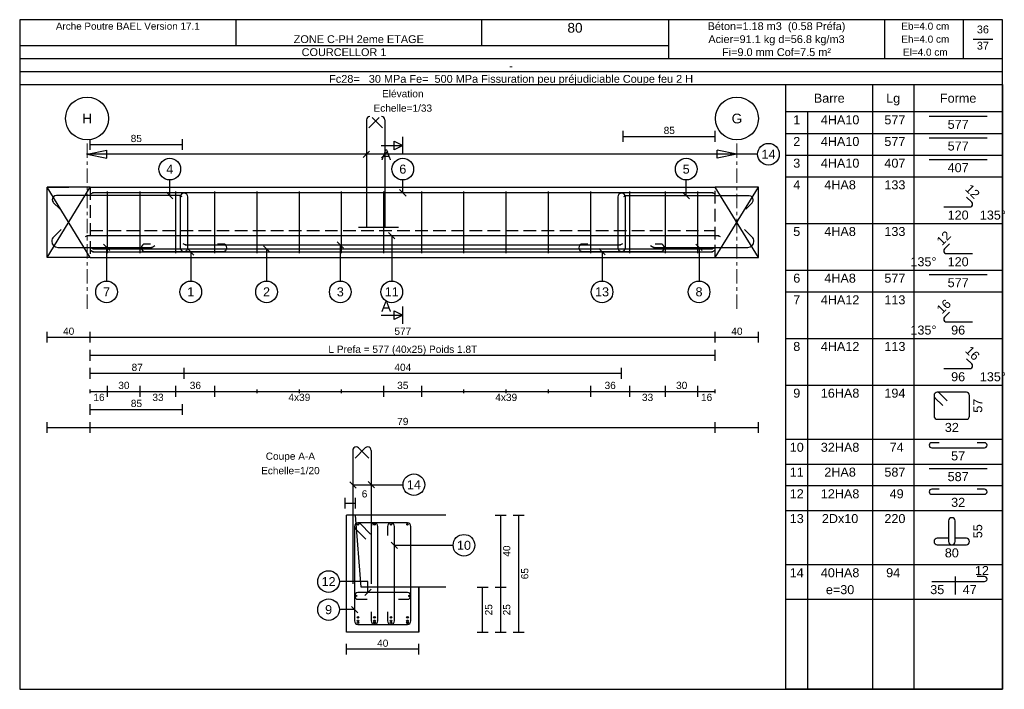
# Model space of a CAD drawing. Header units: millimetres. Extents: x 2076.2 to 2103.4, y 482.4 to 500.9.
import ezdxf
from ezdxf.enums import TextEntityAlignment as Align

# ---------------------------------------------------------------- set-up
doc = ezdxf.new("R2010")
doc.units = ezdxf.units.MM
doc.linetypes.add('AXES', pattern=[50.8, 31.75, -6.35, 6.35, -6.35])
doc.linetypes.add('MEDIUM_DASH', pattern=[0.5, 0.35, -0.15])
for name, color, linetype in [('1', 7, 'Continuous'), ('104', 7, 'Continuous'), ('173', 7, 'Continuous'), ('5', 7, 'Continuous'), ('6', 7, 'Continuous'), ('7', 7, 'Continuous')]:
    doc.layers.add(name, color=color, linetype=linetype)
doc.layers.add('AC-AXES-ARCHI', color=7, linetype='AXES', lineweight=0)
doc.styles.get("Standard").update_dxf_attribs({"font": 'arial.ttf'})

msp = doc.modelspace()

# ---------------------------------------------------------------- linework, layer by layer
at = {"layer": '1', "color": 7, "linetype": 'Continuous'}
for p, q in [((2078.027, 497.187), (2078.575, 497.3)), ((2078.027, 497.187), (2078.575, 497.074)), ((2078.575, 497.074), (2078.575, 497.3)), ((2096.027, 497.187), (2095.478, 497.3)), ((2095.478, 497.074), (2095.478, 497.3)), ((2096.027, 497.187), (2095.478, 497.074)), ((2078.116, 494.325), (2076.916, 496.275)), ((2076.916, 494.325), (2078.116, 496.275)), ((2096.626, 494.325), (2095.426, 496.275)), ((2095.426, 494.325), (2096.626, 496.275)), ((2085.542, 495.171), (2086.656, 495.171)), ((2078.116, 494.325), (2076.916, 494.325)), ((2095.426, 494.325), (2096.626, 494.325))]:
    msp.add_line(p, q, dxfattribs=at)
at = {"layer": '1', "color": 1}
for points in [[(2078.124, 494.607), (2078.198, 494.564)], [(2078.124, 494.527), (2078.198, 494.484)], [(2078.198, 494.564), (2095.344, 494.564)], [(2078.198, 494.484), (2095.344, 494.484)], [(2080.677, 494.717), (2080.752, 494.674)], [(2080.752, 494.674), (2092.791, 494.674)], [(2092.791, 494.674), (2092.865, 494.717)], [(2095.344, 494.564), (2095.419, 494.607)], [(2095.344, 494.484), (2095.419, 494.527)]]:
    msp.add_lwpolyline(points, dxfattribs=at)
for centre in [(2085.53, 484.358), (2085.987, 484.358), (2086.444, 484.358), (2086.9, 484.358), (2085.53, 484.258), (2085.53, 484.208), (2085.987, 484.258), (2085.987, 484.208), (2086.444, 484.258), (2086.444, 484.208), (2086.9, 484.258), (2086.9, 484.208)]:
    msp.add_circle(centre, 0.025, dxfattribs=at)
for p in [(2078.198, 494.564), (2078.198, 494.484), (2080.752, 494.674), (2092.791, 494.674), (2095.344, 494.564), (2095.344, 494.484)]:
    msp.add_point(p, dxfattribs=at)
at = {"layer": '104', "color": 104}
for points in [[(2086.771, 497.425), (2086.531, 497.305), (2086.531, 497.545), (2086.771, 497.425)], [(2086.771, 492.725), (2086.531, 492.605), (2086.531, 492.845), (2086.771, 492.725)]]:
    msp.add_lwpolyline(points, close=True, dxfattribs=at)
for points in [[(2086.771, 497.185), (2086.771, 497.665)], [(2086.171, 497.425), (2086.771, 497.425)], [(2086.771, 492.485), (2086.771, 492.965)], [(2086.171, 492.725), (2086.771, 492.725)]]:
    msp.add_lwpolyline(points, dxfattribs=at)
at = {"layer": '173', "color": 173}
msp.add_line((2102.075, 485.488), (2102.075, 484.992), dxfattribs=at)
for points in [[(2103.383, 500.915), (2076.159, 500.915)], [(2076.159, 500.915), (2076.159, 482.364)], [(2082.149, 500.915), (2082.149, 500.195)], [(2088.955, 500.915), (2088.955, 500.195)], [(2094.127, 500.915), (2094.127, 499.835)], [(2100.116, 500.915), (2100.116, 499.835)], [(2102.294, 500.915), (2102.294, 499.835)], [(2103.383, 482.364), (2103.383, 500.915)], [(2076.159, 500.195), (2094.127, 500.195)], [(2102.566, 500.375), (2103.111, 500.375)], [(2076.159, 499.835), (2103.383, 499.835)], [(2076.159, 499.475), (2103.383, 499.475)], [(2076.159, 499.115), (2103.383, 499.115)], [(2099.783, 499.115), (2099.783, 482.364)], [(2100.923, 499.115), (2100.923, 482.364)], [(2103.383, 498.365), (2097.383, 498.365)], [(2097.983, 498.365), (2097.983, 482.364)], [(2085.765, 498.136), (2085.765, 495.171)], [(2085.831, 497.92), (2086.114, 498.203)], [(2086.21, 497.92), (2085.927, 498.203)], [(2086.276, 498.136), (2086.276, 495.171)], [(2101.354, 498.24), (2102.953, 498.24)], [(2097.383, 497.765), (2103.383, 497.765)], [(2101.354, 497.64), (2102.953, 497.64)], [(2097.383, 497.165), (2103.383, 497.165)], [(2101.354, 497.04), (2102.953, 497.04)], [(2097.383, 496.565), (2103.383, 496.565)], [(2078.182, 496.119), (2078.122, 496.084)], [(2095.361, 496.119), (2078.182, 496.119)], [(2078.596, 494.445), (2078.596, 496.155)], [(2079.496, 494.445), (2079.496, 496.155)], [(2080.486, 494.445), (2080.486, 496.155)], [(2081.566, 494.445), (2081.566, 496.155)], [(2082.736, 494.445), (2082.736, 496.155)], [(2083.906, 494.445), (2083.906, 496.155)], [(2085.076, 494.445), (2085.076, 496.155)], [(2086.246, 494.445), (2086.246, 496.155)], [(2087.296, 494.445), (2087.296, 496.155)], [(2088.466, 494.445), (2088.466, 496.155)], [(2089.636, 494.445), (2089.636, 496.155)], [(2090.806, 494.445), (2090.806, 496.155)], [(2091.976, 494.445), (2091.976, 496.155)], [(2093.056, 494.445), (2093.056, 496.155)], [(2094.046, 494.445), (2094.046, 496.155)], [(2094.946, 494.445), (2094.946, 496.155)], [(2095.42, 496.084), (2095.361, 496.119)], [(2102.53, 495.859), (2102.389, 496)], [(2101.753, 495.727), (2102.476, 495.727)], [(2102.553, 495.804), (2102.553, 495.804)], [(2097.383, 495.272), (2103.383, 495.272)], [(2077.31, 495.106), (2077.097, 494.894)], [(2096.445, 494.894), (2096.233, 495.106)], [(2077.048, 494.775), (2077.048, 494.775)], [(2096.494, 494.775), (2096.494, 494.775)], [(2077.216, 494.607), (2079.818, 494.607)], [(2079.818, 494.607), (2079.907, 494.658)], [(2093.635, 494.658), (2093.725, 494.607)], [(2093.725, 494.607), (2096.326, 494.607)], [(2101.753, 494.511), (2101.753, 494.511)], [(2101.917, 494.708), (2101.776, 494.566)], [(2101.831, 494.434), (2102.553, 494.434)], [(2097.383, 493.979), (2103.383, 493.979)], [(2101.354, 493.854), (2102.953, 493.854)], [(2097.383, 493.379), (2103.383, 493.379)], [(2101.917, 492.815), (2101.776, 492.674)], [(2101.753, 492.619), (2101.753, 492.619)], [(2101.831, 492.541), (2102.553, 492.541)], [(2097.383, 492.087), (2103.383, 492.087)], [(2102.53, 491.381), (2102.389, 491.522)], [(2101.753, 491.248), (2102.476, 491.248)], [(2102.553, 491.326), (2102.553, 491.326)], [(2097.383, 490.794), (2103.383, 490.794)], [(2101.486, 490.504), (2101.486, 489.934)], [(2101.486, 490.504), (2101.486, 490.504)], [(2101.512, 490.44), (2101.725, 490.228)], [(2101.576, 490.594), (2101.576, 490.594)], [(2102.38, 490.594), (2101.576, 490.594)], [(2101.852, 490.355), (2101.64, 490.567)], [(2102.47, 489.934), (2102.47, 490.504)], [(2101.576, 489.844), (2102.38, 489.844)], [(2097.383, 489.294), (2103.383, 489.294)], [(2085.45, 488.767), (2085.732, 489.05)], [(2085.829, 488.767), (2085.546, 489.05)], [(2101.354, 489.125), (2101.354, 489.125)], [(2101.629, 489.194), (2101.422, 489.194)], [(2101.422, 489.056), (2102.884, 489.056)], [(2102.884, 489.194), (2102.678, 489.194)], [(2102.953, 489.125), (2102.953, 489.125)], [(2085.384, 488.983), (2085.384, 485.283)], [(2085.895, 488.983), (2085.895, 485.283)], [(2097.383, 488.606), (2103.383, 488.606)], [(2101.354, 488.481), (2102.953, 488.481)], [(2097.383, 488.006), (2103.383, 488.006)], [(2101.629, 487.906), (2101.422, 487.906)], [(2102.884, 487.906), (2102.678, 487.906)], [(2101.354, 487.838), (2101.354, 487.838)], [(2101.422, 487.769), (2102.884, 487.769)], [(2102.953, 487.838), (2102.953, 487.838)], [(2097.383, 487.319), (2103.383, 487.319)], [(2101.978, 487.119), (2101.978, 487.119)], [(2085.435, 486.878), (2085.435, 484.258)], [(2085.435, 486.878), (2085.435, 486.878)], [(2085.53, 486.973), (2085.53, 486.973)], [(2086.9, 486.973), (2085.53, 486.973)], [(2085.88, 486.663), (2085.597, 486.945)], [(2085.892, 486.878), (2085.892, 486.628)], [(2085.987, 486.973), (2085.987, 486.973)], [(2086.082, 484.258), (2086.082, 486.878)], [(2086.349, 486.878), (2086.349, 486.628)], [(2086.444, 486.973), (2086.444, 486.973)], [(2086.539, 484.258), (2086.539, 486.878)], [(2086.995, 484.258), (2086.995, 486.878)], [(2101.888, 487.029), (2101.888, 486.459)], [(2102.068, 486.459), (2102.068, 487.029)], [(2085.463, 486.811), (2085.746, 486.528)], [(2101.876, 486.549), (2101.576, 486.549)], [(2102.38, 486.549), (2102.08, 486.549)], [(2101.486, 486.459), (2101.486, 486.459)], [(2101.576, 486.369), (2101.978, 486.369)], [(2101.978, 486.369), (2102.38, 486.369)], [(2102.47, 486.459), (2102.47, 486.459)], [(2097.383, 485.819), (2103.383, 485.819)], [(2097.383, 484.861), (2097.383, 485.819)], [(2097.383, 485.819), (2103.383, 485.819)], [(2097.983, 485.819), (2097.983, 484.861)], [(2099.783, 485.819), (2099.783, 484.861)], [(2100.923, 485.819), (2100.923, 484.861)], [(2103.383, 484.861), (2103.383, 485.819)], [(2103.383, 485.819), (2103.383, 484.861)], [(2102.884, 485.488), (2102.678, 485.488)], [(2101.422, 485.351), (2102.884, 485.351)], [(2102.953, 485.419), (2102.953, 485.419)], [(2097.383, 484.861), (2103.383, 484.861)], [(2085.892, 484.508), (2085.892, 484.258)], [(2086.349, 484.508), (2086.349, 484.258)], [(2085.53, 484.163), (2086.9, 484.163)], [(2085.987, 484.163), (2085.987, 484.163)], [(2086.444, 484.163), (2086.444, 484.163)], [(2076.159, 482.364), (2103.383, 482.364)]]:
    msp.add_lwpolyline(points, dxfattribs=at)
msp.add_lwpolyline([(2097.383, 499.115), (2103.383, 499.115), (2103.383, 482.364), (2097.383, 482.364), (2097.383, 499.115)], close=True, dxfattribs=at)
for centre in [(2085.53, 486.933), (2085.987, 486.933), (2086.444, 486.933), (2086.9, 486.933)]:
    msp.add_circle(centre, 0.02, dxfattribs=at)
for centre, radius, start, end in [((2085.86, 498.136), 0.095, 90, 180), ((2086.181, 498.136), 0.095, 0, 90), ((2102.476, 495.804), 0.0776, 0, 45), ((2102.476, 495.804), 0.0776, 270, 0), ((2077.216, 494.775), 0.168, 135, 180), ((2077.216, 494.775), 0.168, 180, 270), ((2096.326, 494.775), 0.168, 270, 0), ((2096.326, 494.775), 0.168, 0, 45), ((2101.831, 494.511), 0.0776, 135, 180), ((2101.831, 494.511), 0.0776, 180, 270), ((2101.831, 492.619), 0.0776, 135, 180), ((2101.831, 492.619), 0.0776, 180, 270), ((2102.476, 491.326), 0.0776, 270, 0), ((2102.476, 491.326), 0.0776, 0, 45), ((2101.576, 490.504), 0.09, 90, 180), ((2101.576, 490.504), 0.09, 180, 225), ((2101.576, 490.504), 0.09, 45, 90), ((2102.38, 490.504), 0.09, 0, 90), ((2101.576, 489.934), 0.09, 180, 270), ((2102.38, 489.934), 0.09, 270, 0), ((2085.479, 488.983), 0.095, 90, 180), ((2085.479, 488.983), 0.095, 45, 90), ((2085.8, 488.983), 0.095, 90, 135), ((2085.8, 488.983), 0.095, 0, 90), ((2101.422, 489.125), 0.0688, 90, 180), ((2101.422, 489.125), 0.0688, 180, 270), ((2102.884, 489.125), 0.0688, 0, 90), ((2102.884, 489.125), 0.0688, 270, 0), ((2101.422, 487.838), 0.0688, 90, 180), ((2102.884, 487.838), 0.0688, 0, 90), ((2101.422, 487.838), 0.0688, 180, 270), ((2102.884, 487.838), 0.0688, 270, 0), ((2101.978, 487.029), 0.09, 90, 180), ((2101.978, 487.029), 0.09, 0, 90), ((2085.53, 486.878), 0.095, 90, 180), ((2085.53, 486.878), 0.095, 180, 225), ((2085.53, 486.878), 0.095, 45, 90), ((2085.987, 486.878), 0.095, 90, 180), ((2085.987, 486.878), 0.095, 0, 90), ((2086.444, 486.878), 0.095, 90, 180), ((2086.444, 486.878), 0.095, 0, 90), ((2086.9, 486.878), 0.095, 0, 90), ((2101.576, 486.459), 0.09, 90, 180), ((2102.38, 486.459), 0.09, 0, 90), ((2101.576, 486.459), 0.09, 180, 270), ((2101.978, 486.459), 0.09, 180, 270), ((2101.978, 486.459), 0.09, 270, 0), ((2102.38, 486.459), 0.09, 270, 0), ((2102.884, 485.419), 0.0688, 0, 90), ((2102.884, 485.419), 0.0688, 270, 0), ((2085.53, 484.258), 0.095, 180, 270), ((2085.987, 484.258), 0.095, 180, 270), ((2085.987, 484.258), 0.095, 270, 0), ((2086.444, 484.258), 0.095, 180, 270), ((2086.444, 484.258), 0.095, 270, 0), ((2086.9, 484.258), 0.095, 270, 0)]:
    msp.add_arc(centre, radius, start, end, dxfattribs=at)
for p in [(2078.182, 496.119), (2095.361, 496.119), (2079.818, 494.607), (2093.725, 494.607)]:
    msp.add_point(p, dxfattribs=at)
at = {"layer": '5', "color": 5}
for points in [[(2092.878, 497.532), (2092.878, 497.832)], [(2095.426, 497.532), (2095.426, 497.832)], [(2078.116, 497.308), (2078.116, 497.608)], [(2078.116, 497.458), (2080.665, 497.458)], [(2080.665, 497.308), (2080.665, 497.608)], [(2092.878, 497.682), (2095.426, 497.682)], [(2080.713, 496.11), (2080.713, 496.11)], [(2092.83, 496.11), (2092.83, 496.11)], [(2077.063, 495.928), (2077.063, 495.928)], [(2077.098, 495.845), (2077.267, 495.675)], [(2080.599, 496.045), (2077.18, 496.045)], [(2080.659, 496.01), (2080.599, 496.045)], [(2080.608, 496.005), (2080.608, 494.595)], [(2080.818, 494.595), (2080.818, 496.005)], [(2092.725, 496.005), (2092.725, 494.595)], [(2092.943, 496.039), (2092.884, 496.004)], [(2092.935, 494.595), (2092.935, 496.005)], [(2096.362, 496.039), (2092.943, 496.039)], [(2096.275, 495.669), (2096.445, 495.839)], [(2096.479, 495.922), (2096.479, 495.922)], [(2078.032, 494.931), (2077.972, 494.896)], [(2095.511, 494.931), (2078.032, 494.931)], [(2095.57, 494.896), (2095.511, 494.931)], [(2079.528, 494.595), (2079.528, 494.595)], [(2079.783, 494.7), (2079.633, 494.7)], [(2079.633, 494.49), (2080.713, 494.49)], [(2080.713, 494.49), (2081.793, 494.49)], [(2081.793, 494.7), (2081.643, 494.7)], [(2081.898, 494.595), (2081.898, 494.595)], [(2091.645, 494.595), (2091.645, 494.595)], [(2091.9, 494.7), (2091.75, 494.7)], [(2091.75, 494.49), (2092.83, 494.49)], [(2092.83, 494.49), (2093.91, 494.49)], [(2093.91, 494.7), (2093.76, 494.7)], [(2094.015, 494.595), (2094.015, 494.595)], [(2076.916, 491.968), (2076.916, 492.268)], [(2078.116, 491.968), (2078.116, 492.268)], [(2095.426, 491.968), (2095.426, 492.268)], [(2096.626, 491.968), (2096.626, 492.268)], [(2076.916, 492.118), (2078.116, 492.118)], [(2078.116, 492.118), (2095.426, 492.118)], [(2095.426, 492.118), (2096.626, 492.118)], [(2078.116, 491.468), (2078.116, 491.768)], [(2095.426, 491.468), (2095.426, 491.768)], [(2078.116, 491.618), (2095.426, 491.618)], [(2078.116, 490.968), (2078.116, 491.268)], [(2080.713, 490.968), (2080.713, 491.268)], [(2092.83, 490.968), (2092.83, 491.268)], [(2078.116, 491.118), (2080.713, 491.118)], [(2080.713, 491.118), (2092.83, 491.118)], [(2078.116, 490.568), (2078.116, 490.668)], [(2078.596, 490.468), (2078.596, 490.768)], [(2078.596, 490.568), (2078.596, 490.668)], [(2079.496, 490.468), (2079.496, 490.768)], [(2079.496, 490.568), (2079.496, 490.668)], [(2080.486, 490.468), (2080.486, 490.768)], [(2080.486, 490.568), (2080.486, 490.668)], [(2081.566, 490.468), (2081.566, 490.768)], [(2081.566, 490.568), (2081.566, 490.668)], [(2082.736, 490.568), (2082.736, 490.668)], [(2083.906, 490.568), (2083.906, 490.668)], [(2085.076, 490.568), (2085.076, 490.668)], [(2086.246, 490.468), (2086.246, 490.768)], [(2086.246, 490.568), (2086.246, 490.668)], [(2087.296, 490.468), (2087.296, 490.768)], [(2087.296, 490.568), (2087.296, 490.668)], [(2088.466, 490.568), (2088.466, 490.668)], [(2089.636, 490.568), (2089.636, 490.668)], [(2090.806, 490.568), (2090.806, 490.668)], [(2091.976, 490.468), (2091.976, 490.768)], [(2091.976, 490.568), (2091.976, 490.668)], [(2093.056, 490.468), (2093.056, 490.768)], [(2093.056, 490.568), (2093.056, 490.668)], [(2094.046, 490.468), (2094.046, 490.768)], [(2094.046, 490.568), (2094.046, 490.668)], [(2094.946, 490.468), (2094.946, 490.768)], [(2094.946, 490.568), (2094.946, 490.668)], [(2095.426, 490.568), (2095.426, 490.668)], [(2078.116, 490.618), (2078.596, 490.618)], [(2078.596, 490.618), (2079.496, 490.618)], [(2079.496, 490.618), (2080.486, 490.618)], [(2080.486, 490.618), (2081.566, 490.618)], [(2081.566, 490.618), (2082.736, 490.618)], [(2081.566, 490.618), (2086.246, 490.618)], [(2082.736, 490.618), (2083.906, 490.618)], [(2083.906, 490.618), (2085.076, 490.618)], [(2085.076, 490.618), (2086.246, 490.618)], [(2086.246, 490.618), (2087.296, 490.618)], [(2087.296, 490.618), (2088.466, 490.618)], [(2087.296, 490.618), (2091.976, 490.618)], [(2088.466, 490.618), (2089.636, 490.618)], [(2089.636, 490.618), (2090.806, 490.618)], [(2090.806, 490.618), (2091.976, 490.618)], [(2091.976, 490.618), (2093.056, 490.618)], [(2093.056, 490.618), (2094.046, 490.618)], [(2094.046, 490.618), (2094.946, 490.618)], [(2094.946, 490.618), (2095.426, 490.618)], [(2078.116, 489.968), (2078.116, 490.268)], [(2078.116, 490.118), (2080.67, 490.118)], [(2080.67, 489.968), (2080.67, 490.268)], [(2076.916, 489.468), (2076.916, 489.768)], [(2076.916, 489.618), (2078.116, 489.618)], [(2078.116, 489.468), (2078.116, 489.768)], [(2078.116, 489.618), (2095.426, 489.618)], [(2095.426, 489.468), (2095.426, 489.768)], [(2095.426, 489.618), (2096.626, 489.618)], [(2096.626, 489.468), (2096.626, 489.768)], [(2085.177, 487.372), (2085.177, 487.672)], [(2085.465, 487.372), (2085.465, 487.672)], [(2085.177, 487.522), (2085.465, 487.522)], [(2089.332, 487.193), (2089.632, 487.193)], [(2089.482, 485.193), (2089.482, 487.193)], [(2089.832, 487.193), (2090.132, 487.193)], [(2089.982, 483.943), (2089.982, 487.193)], [(2088.832, 485.193), (2089.132, 485.193)], [(2088.982, 483.943), (2088.982, 485.193)], [(2089.332, 485.193), (2089.632, 485.193)], [(2089.482, 483.943), (2089.482, 485.193)], [(2085.435, 484.953), (2085.435, 484.953)], [(2086.9, 485.048), (2085.53, 485.048)], [(2086.995, 484.953), (2086.995, 484.953)], [(2085.53, 484.858), (2085.78, 484.858)], [(2086.65, 484.858), (2086.9, 484.858)], [(2088.832, 483.943), (2089.132, 483.943)], [(2089.332, 483.943), (2089.632, 483.943)], [(2089.832, 483.943), (2090.132, 483.943)], [(2085.215, 483.327), (2085.215, 483.627)], [(2087.215, 483.327), (2087.215, 483.627)], [(2087.215, 483.477), (2085.215, 483.477)]]:
    msp.add_lwpolyline(points, dxfattribs=at)
for centre in [(2085.475, 484.953), (2086.955, 484.953)]:
    msp.add_circle(centre, 0.02, dxfattribs=at)
for centre, radius, start, end in [((2080.713, 496.005), 0.105, 90, 180), ((2080.713, 496.005), 0.105, 0, 90), ((2092.83, 496.005), 0.105, 90, 180), ((2092.83, 496.005), 0.105, 0, 90), ((2077.18, 495.928), 0.117, 90, 180), ((2077.18, 495.928), 0.117, 180, 225), ((2096.362, 495.922), 0.117, 0, 90), ((2096.362, 495.922), 0.117, 315, 0), ((2079.633, 494.595), 0.105, 90, 180), ((2079.633, 494.595), 0.105, 180, 270), ((2080.713, 494.595), 0.105, 180, 270), ((2080.713, 494.595), 0.105, 270, 0), ((2081.793, 494.595), 0.105, 0, 90), ((2081.793, 494.595), 0.105, 270, 0), ((2091.75, 494.595), 0.105, 90, 180), ((2091.75, 494.595), 0.105, 180, 270), ((2092.83, 494.595), 0.105, 180, 270), ((2092.83, 494.595), 0.105, 270, 0), ((2093.91, 494.595), 0.105, 0, 90), ((2093.91, 494.595), 0.105, 270, 0), ((2085.53, 484.953), 0.095, 90, 180), ((2085.53, 484.953), 0.095, 180, 270), ((2086.9, 484.953), 0.095, 0, 90), ((2086.9, 484.953), 0.095, 270, 0)]:
    msp.add_arc(centre, radius, start, end, dxfattribs=at)
for p in [(2080.599, 496.045), (2092.943, 496.039), (2078.032, 494.931), (2095.511, 494.931)]:
    msp.add_point(p, dxfattribs=at)
at = {"layer": '6', "color": 6}
for points in [[(2085.67, 497.098), (2085.847, 497.275)], [(2086.181, 497.092), (2086.358, 497.269)], [(2080.316, 496.045), (2080.316, 496.475)], [(2086.771, 496.119), (2086.771, 496.475)], [(2094.62, 496.039), (2094.62, 496.475)], [(2080.228, 496.133), (2080.405, 495.956)], [(2086.683, 496.207), (2086.86, 496.03)], [(2094.532, 496.127), (2094.708, 495.95)], [(2086.554, 494.842), (2086.377, 495.019)], [(2085.128, 494.585), (2084.952, 494.762)], [(2086.465, 494.931), (2086.465, 493.675)], [(2078.655, 494.518), (2078.478, 494.695)], [(2078.566, 494.607), (2078.566, 493.675)], [(2080.986, 494.395), (2080.809, 494.572)], [(2080.897, 494.484), (2080.897, 493.675)], [(2083.086, 494.475), (2082.909, 494.652)], [(2082.997, 494.564), (2082.997, 493.675)], [(2085.04, 494.674), (2085.04, 493.675)], [(2092.378, 494.401), (2092.201, 494.578)], [(2092.29, 494.49), (2092.29, 493.675)], [(2095.065, 494.518), (2094.888, 494.695)], [(2094.976, 494.607), (2094.976, 493.675)], [(2085.479, 487.938), (2085.302, 488.115)], [(2085.384, 488.033), (2086.778, 488.033)], [(2085.99, 487.945), (2085.813, 488.122)], [(2086.627, 486.266), (2086.45, 486.443)], [(2086.539, 486.354), (2088.165, 486.354)], [(2085.804, 485.348), (2085.015, 485.348)], [(2085.804, 485.048), (2085.804, 485.348)], [(2085.893, 485.137), (2085.716, 484.96)], [(2085.347, 484.66), (2085.524, 484.483)], [(2085.435, 484.571), (2085.015, 484.571)], [(2076.159, 482.364), (2076.159, 482.364)]]:
    msp.add_lwpolyline(points, dxfattribs=at)
for centre, radius in [((2078.027, 498.177), 0.595), ((2096.026, 498.177), 0.595), ((2096.9, 497.187), 0.3), ((2080.316, 496.775), 0.3), ((2086.771, 496.775), 0.3), ((2094.62, 496.775), 0.3), ((2078.566, 493.375), 0.3), ((2080.897, 493.375), 0.3), ((2082.997, 493.375), 0.3), ((2085.04, 493.375), 0.3), ((2086.465, 493.375), 0.3), ((2092.29, 493.375), 0.3), ((2094.976, 493.375), 0.3), ((2087.078, 488.033), 0.3), ((2088.465, 486.354), 0.3), ((2084.715, 485.348), 0.3), ((2084.715, 484.571), 0.3)]:
    msp.add_circle(centre, radius, dxfattribs=at)
at = {"layer": '7', "color": 7}
for points in [[(2096.598, 497.187), (2078.014, 497.187)], [(2078.116, 496.275), (2076.916, 496.275)], [(2076.916, 494.325), (2076.916, 496.275)], [(2076.916, 496.275), (2077.516, 496.275)], [(2078.116, 496.275), (2095.426, 496.275)], [(2096.626, 496.275), (2095.426, 496.275)], [(2096.626, 496.275), (2096.026, 496.275)], [(2096.626, 494.325), (2096.626, 496.275)], [(2078.116, 494.325), (2095.426, 494.325)], [(2096.626, 494.325), (2096.626, 494.325)], [(2096.626, 494.325), (2096.626, 494.325)], [(2087.215, 487.193), (2085.215, 487.193)], [(2085.215, 483.943), (2085.215, 487.193)], [(2085.618, 485.193), (2085.465, 487.193)], [(2087.965, 487.193), (2087.215, 487.193)], [(2085.215, 483.943), (2085.215, 485.193)], [(2087.215, 485.193), (2085.618, 485.193)], [(2087.215, 483.943), (2087.215, 485.193)], [(2087.965, 485.193), (2087.215, 485.193)], [(2087.215, 485.193), (2087.215, 483.943)], [(2087.215, 483.943), (2085.215, 483.943)]]:
    msp.add_lwpolyline(points, dxfattribs=at)
at = {"layer": '7', "color": 7, "linetype": 'MEDIUM_DASH'}
for points in [[(2078.116, 496.275), (2078.116, 494.325)], [(2095.426, 494.325), (2095.426, 496.275)], [(2078.116, 495.075), (2095.426, 495.075)]]:
    msp.add_lwpolyline(points, dxfattribs=at)
at = {"layer": 'AC-AXES-ARCHI', "ltscale": 0.0125}
for p, q in [((2078.027, 492.908), (2078.027, 497.582)), ((2096.026, 492.908), (2096.026, 497.582))]:
    msp.add_line(p, q, dxfattribs=at)

# ---------------------------------------------------------------- texts
at = {"layer": '104', "color": 104}
msp.add_text('A', height=0.3, dxfattribs=at).set_placement((2086.171, 497.326), align=Align.TOP_LEFT)
msp.add_text('A', height=0.3, dxfattribs=at).set_placement((2086.171, 492.824))
at = {"layer": '173', "color": 173}
for s, height, p in [('Arche Poutre BAEL Version 17.1', 0.19583, (2079.154, 500.735)), ('80', 0.27, (2091.541, 500.69)), ('Béton=1.18 m3  (0.58 Préfa)', 0.216, (2097.122, 500.735)), (' Eb=4.0 cm', 0.1981, (2101.205, 500.735)), ('36', 0.216, (2102.839, 500.645)), ('ZONE C-PH 2eme ETAGE', 0.216, (2085.552, 500.375)), ('Acier=91.1 kg d=56.8 kg/m3', 0.216, (2097.122, 500.375)), (' Eh=4.0 cm', 0.1981, (2101.205, 500.375)), ('37', 0.216, (2102.839, 500.195)), ('COURCELLOR 1', 0.216, (2085.143, 500.015)), ('Fi=9.0 mm Cof=7.5 m²', 0.216, (2097.122, 500.015)), (' El=4.0 cm', 0.1981, (2101.205, 500.015)), ('Fc28=   30 MPa Fe=  500 MPa Fissuration peu préjudiciable Coupe feu 2 H', 0.216, (2089.771, 499.275)), ('-', 0.216, (2089.771, 499.635)), ('Elévation', 0.2, (2086.771, 498.865)), ('Barre', 0.25, (2098.583, 498.74)), ('Lg', 0.25, (2100.353, 498.74)), ('Forme', 0.25, (2102.153, 498.74)), ('Echelle=1/33', 0.2, (2086.771, 498.465)), ('H', 0.27, (2078.027, 498.177)), ('G', 0.27, (2096.026, 498.177)), ('Coupe A-A', 0.2, (2083.657, 488.823)), ('Echelle=1/20', 0.2, (2083.657, 488.423))]:
    msp.add_text(s, height=height, dxfattribs=at).set_placement(p, align=Align.MIDDLE_CENTER)
for s, p in [('4HA10', (2098.883, 498.265)), ('1', (2097.683, 498.265)), (' 577', (2100.353, 498.265)), ('577', (2102.153, 498.14)), ('2', (2097.683, 497.665)), ('4HA10', (2098.883, 497.665)), (' 577', (2100.353, 497.665)), ('577', (2102.153, 497.54)), ('3', (2097.683, 497.065)), ('4HA10', (2098.883, 497.065)), (' 407', (2100.353, 497.065)), ('407', (2102.153, 496.94)), ('4', (2097.683, 496.465)), ('4HA8', (2098.883, 496.465)), (' 133', (2100.353, 496.465)), ('120', (2102.153, 495.627)), ('5', (2097.683, 495.172)), ('4HA8', (2098.883, 495.172)), (' 133', (2100.353, 495.172)), ('120', (2102.153, 494.334)), ('6', (2097.683, 493.879)), ('4HA8', (2098.883, 493.879)), (' 577', (2100.353, 493.879)), ('577', (2102.153, 493.754)), ('7', (2097.683, 493.279)), ('4HA12', (2098.883, 493.279)), (' 113', (2100.353, 493.279)), ('96', (2102.153, 492.441)), ('8', (2097.683, 491.987)), ('4HA12', (2098.883, 491.987)), (' 113', (2100.353, 491.987)), ('96', (2102.153, 491.148)), ('9', (2097.683, 490.694)), ('16HA8', (2098.883, 490.694)), (' 194', (2100.353, 490.694)), ('32', (2101.978, 489.744)), ('10', (2097.683, 489.194)), ('32HA8', (2098.883, 489.194)), ('  74', (2100.353, 489.194)), ('57', (2102.153, 488.956)), ('11', (2097.683, 488.506)), ('2HA8', (2098.883, 488.506)), (' 587', (2100.353, 488.506)), ('587', (2102.153, 488.381)), ('12', (2097.683, 487.906)), ('12HA8', (2098.883, 487.906)), ('  49', (2100.353, 487.906)), ('32', (2102.153, 487.669)), ('13', (2097.683, 487.219)), ('2Dx10', (2098.883, 487.219)), (' 220', (2100.353, 487.219)), ('80', (2101.978, 486.269)), ('40HA8', (2098.883, 485.719)), ('94', (2100.353, 485.719)), ('12', (2102.812, 485.78)), ('14', (2097.683, 485.719)), ('e=30', (2098.883, 485.25)), ('35', (2101.574, 485.251)), ('47', (2102.474, 485.251))]:
    msp.add_text(s, height=0.25, dxfattribs=at).set_placement(p, align=Align.TOP_CENTER)
for s, p in [('12', (2102.601, 495.93)), ('16', (2102.601, 491.452))]:
    msp.add_text(s, height=0.25, rotation=315, dxfattribs=at).set_placement(p, align=Align.RIGHT)
for p in [(2102.753, 495.627), (2102.753, 491.148)]:
    msp.add_text('135°', height=0.25, dxfattribs=at).set_placement(p, align=Align.TOP_LEFT)
for s, p in [('12', (2101.705, 494.637)), ('16', (2101.705, 492.744))]:
    msp.add_text(s, height=0.25, rotation=45, dxfattribs=at).set_placement(p)
for p in [(2101.553, 494.334), (2101.553, 492.441)]:
    msp.add_text('135°', height=0.25, dxfattribs=at).set_placement(p, align=Align.TOP_RIGHT)
for s, p in [('57', (2102.57, 490.219)), ('55', (2102.57, 486.744))]:
    msp.add_text(s, height=0.25, rotation=90, dxfattribs=at).set_placement(p, align=Align.TOP_CENTER)
at = {"layer": '5', "color": 5}
for s, p in [('85', (2079.39, 497.524)), ('85', (2094.152, 497.747)), ('40', (2077.516, 492.184)), ('577', (2086.771, 492.184)), ('40', (2096.026, 492.184)), ('L Prefa = 577 (40x25) Poids 1.8T', (2086.771, 491.684)), ('87', (2079.415, 491.184)), ('404', (2086.771, 491.184)), ('30', (2079.046, 490.684)), ('36', (2081.026, 490.684)), ('35', (2086.771, 490.684)), ('36', (2092.516, 490.684)), ('30', (2094.496, 490.684)), ('85', (2079.393, 490.184)), ('79', (2086.771, 489.684)), ('6', (2085.711, 487.679)), ('40', (2086.215, 483.542))]:
    msp.add_text(s, height=0.2, dxfattribs=at).set_placement(p, align=Align.CENTER)
for s, p in [('16', (2078.356, 490.552)), ('33', (2079.991, 490.552)), ('4x39', (2083.906, 490.552)), ('4x39', (2089.636, 490.552)), ('33', (2093.551, 490.552)), ('16', (2095.186, 490.552))]:
    msp.add_text(s, height=0.2, dxfattribs=at).set_placement(p, align=Align.TOP_CENTER)
for s, p in [('40', (2089.748, 486.193)), ('65', (2090.248, 485.568)), ('25', (2089.248, 484.568)), ('25', (2089.748, 484.568))]:
    msp.add_text(s, height=0.2, rotation=90, dxfattribs=at).set_placement(p, align=Align.CENTER)
at = {"layer": '6', "color": 6}
for s, p in [('14', (2096.9, 497.187)), ('6', (2086.771, 496.775)), ('4', (2080.316, 496.775)), ('5', (2094.62, 496.775)), ('7', (2078.566, 493.375)), ('1', (2080.897, 493.375)), ('2', (2082.997, 493.375)), ('3', (2085.04, 493.375)), ('11', (2086.465, 493.375)), ('13', (2092.29, 493.375)), ('8', (2094.976, 493.375)), ('14', (2087.078, 488.033)), ('10', (2088.465, 486.354)), ('12', (2084.715, 485.348)), ('9', (2084.715, 484.571))]:
    msp.add_text(s, height=0.25, dxfattribs=at).set_placement(p, align=Align.MIDDLE_CENTER)

doc.saveas('drawing.dxf')
